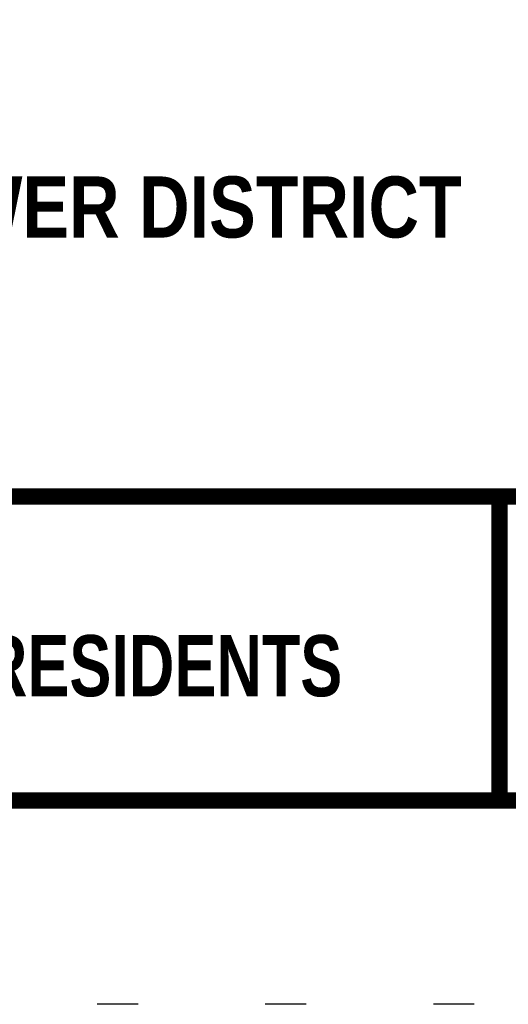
# Model space of a CAD drawing. Extents: x 2370541.5 to 2370550, y 758729 to 758740.
# Tile 2 of 19: x 2370546.8 to 2370548, y 758729 to 758731.4. Entities that reach past the tile are written whole.
import ezdxf
from ezdxf.enums import TextEntityAlignment as Align

# ---------------------------------------------------------------- set-up
doc = ezdxf.new("R2010")
doc.units = 0
doc.header["$LTSCALE"] = 100
doc.header["$MEASUREMENT"] = 0
doc.linetypes.add('DOT2', pattern=[0.125, 0, -0.125])
doc.layers.get('DEFPOINTS').update_dxf_attribs({"linetype": 'CONTINUOUS'})
doc.layers.add('BORDER', color=7, linetype='CONTINUOUS')
doc.layers.add('TEXT', color=7, linetype='CONTINUOUS')
doc.styles.add('TECHNICAL', font='techb___.ttf')

msp = doc.modelspace()

# ---------------------------------------------------------------- linework, layer by layer
at = {"layer": 'BORDER', "const_width": 0.04}
msp.add_lwpolyline([(2370541.9976, 758729.464), (2370541.9976, 758739.464), (2370549.4976, 758739.464), (2370549.4976, 758729.464)], close=True, dxfattribs=at)
msp.add_lwpolyline([(2370541.9976, 758730.2107), (2370549.4976, 758730.2107)], dxfattribs=at)
at = {"layer": 'BORDER', "color": 0, "const_width": 0.04}
msp.add_lwpolyline([(2370547.9976, 758730.2107), (2370547.9976, 758729.464)], dxfattribs=at)
at = {"layer": 'DEFPOINTS', "color": 7, "linetype": 'DOT2', "ltscale": 0.025}
msp.add_lwpolyline([(2370541.4976, 758728.964), (2370541.4976, 758739.964), (2370549.9976, 758739.964), (2370549.9976, 758728.964)], close=True, dxfattribs=at)

# ---------------------------------------------------------------- texts
at = {"layer": 'TEXT', "color": 7, "style": 'TECHNICAL'}
msp.add_text('BELMONT COUNTY WATER AND SEWER DISTRICT', height=0.15, dxfattribs=at).set_placement((2370547.9048, 758730.9212), align=Align.MIDDLE_RIGHT)
at = {"layer": 'TEXT', "color": 7, "style": 'TECHNICAL', "width": 0.9}
msp.add_text('1" SERVICE CONNECTION FOR TWO 3/4" RESIDENTS', height=0.15, dxfattribs=at).set_placement((2370547.6116, 758729.7952), align=Align.MIDDLE_RIGHT)

doc.saveas('drawing.dxf')
